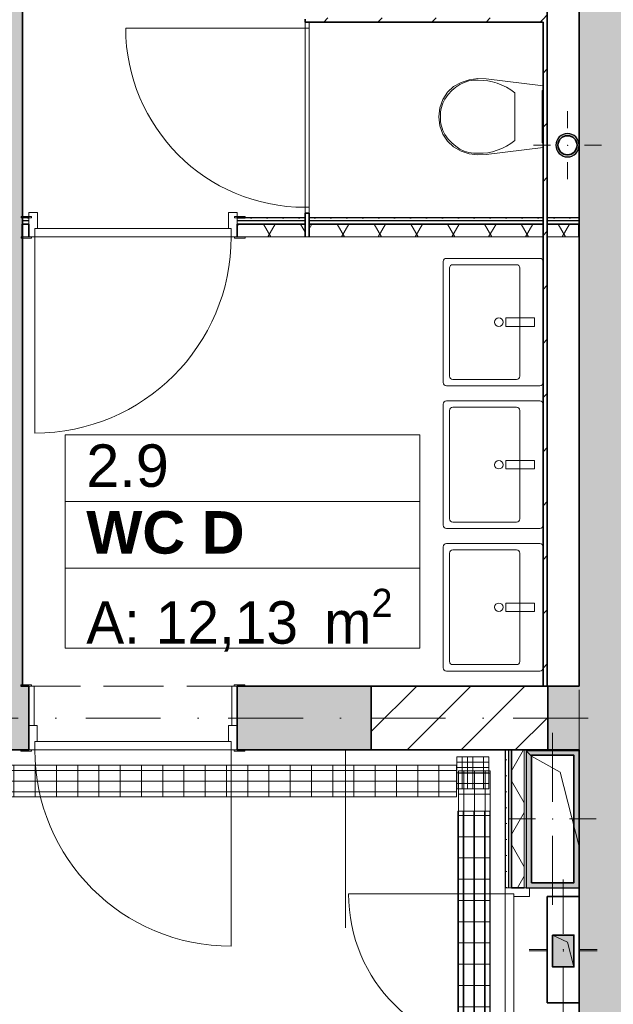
# Model space of a CAD drawing. Header units: millimetres. Extents: x 82175 to 237000, y 24756 to 471700.
# Tile 109 of 256: x 119527 to 122320, y 241211 to 245846. Entities that reach past the tile are written whole.
import ezdxf
from ezdxf.enums import TextEntityAlignment as Align

# ---------------------------------------------------------------- set-up
doc = ezdxf.new("R2010")
doc.units = ezdxf.units.MM
doc.linetypes.add('Krawędzie ukryte', pattern=[3.912222, 2.822222, -1.09])
doc.linetypes.add('Kropki i Kreski', pattern=[6.702778, 3.527778, -1.763889, 0, -1.411111])
for name, color, linetype in [('- strefy pomieszczeń', 8, 'Continuous'), ('2D - Rysunki i Obrazki', 8, 'Continuous'), ('Drzwi Archicad', 8, 'Continuous'), ('Instalacje - Elektryczne', 1, 'Continuous'), ('Instalacje - Wod_Kan', 8, 'Continuous'), ('Konstrukcja - Siatka mod', 8, 'Continuous'), ('Konstrukcja - Ściany działowe', 8, 'Continuous'), ('Konstrukcja - Ściany nośne wew..P', 8, 'Continuous'), ('Konstrukcja - Ściany zewnętrzne', 8, 'Continuous'), ('PIONY INST', 8, 'Continuous'), ('Wnętrze - Wyposażenie', 8, 'Continuous'), ('z JAN', 8, 'Continuous')]:
    doc.layers.add(name, color=color, linetype=linetype)
doc.layers.add('2DE_PRO_Cblf304L', color=30, linetype='Continuous', lineweight=15)
doc.layers.add('CP_DETAL', color=33, linetype='Continuous', lineweight=9)
doc.styles.add('CP_ATTR', font='ARIAL.TTF')
doc.styles.add('STYL_AUTOMATYCZNY_1', font='arial.ttf')
doc.styles.add('STYL_AUTOMATYCZNY_2', font='arial.ttf')
doc.styles.add('STYL_AUTOMATYCZNY_6', font='txt')
pattern_1 = [(45, (-135208.59, 523986.62), (-127.27922, 127.27922), [])]
pattern_2 = [(0, (-135208.59, 523986.615), (0, 75), [0, -75])]
pattern_3 = [(60, (-135208.59, 523986.62), (-129.90381, 75), []), (120, (-135208.59, 523986.62), (129.90381, 75), [])]
pattern_4 = [(90, (-3e-14, 0), (-100, 6e-15), [])]

# ---------------------------------------------------------------- blocks, each defined once
blk = doc.blocks.new('2dcblf_korcf105v_b150_h105_j5jok0')
at = {"layer": 'CP_DETAL'}
h = blk.add_hatch(dxfattribs=at)
h.set_pattern_fill('_USER', color=256, scale=100, angle=90, style=0, pattern_type=0)
h.set_pattern_definition(pattern_4)
h.paths.add_polyline_path([(0, 75), (20100, 75), (20100, -75), (0, -75)])
for p, q in [((0, -75), (0, 75)), ((0, 75), (20100, 75)), ((0, -75), (20100, -75))]:
    blk.add_line(p, q)
for p, q in [((20100, 50), (0, 50)), ((0, 0), (20100, 0)), ((20100, -50), (0, -50))]:
    blk.add_line(p, q, dxfattribs=at)
at = {"linetype": 'ByBlock', "style": 'CP_ATTR', "flags": 9}
for tag in ['NAME', 'NUMBER', 'GROUP', 'ORDER-NO', 'PRODUCER', 'COUPLERS', 'MOUNTDIST', 'MOUNTINGS', 'OTHER', 'WEIGHT', 'DIVIDER', 'COVER']:
    blk.add_attdef(tag, text='', height=0.00005, dxfattribs=at).set_placement((-0.1, 0), align=Align.MIDDLE_LEFT)
blk = doc.blocks.new('2dcblcf_seg105_150kp1')
for p, q in [((0, 0), (0, 150)), ((0, 150), (150, 150)), ((150, 0), (150, 150)), ((0, 0), (150, 0))]:
    blk.add_line(p, q)
at = {"layer": 'CP_DETAL'}
for p, q in [((100, 0), (100, 150)), ((150, 125), (0, 125)), ((0, 75), (150, 75)), ((150, 25), (0, 25))]:
    blk.add_line(p, q, dxfattribs=at)
blk = doc.blocks.new('2dcblcf_seg105_150kp2')
for p, q in [((0, 0), (0, 150)), ((0, 150), (150, 150)), ((150, 0), (150, 150)), ((0, 0), (150, 0))]:
    blk.add_line(p, q)
at = {"layer": 'CP_DETAL'}
for p, q in [((100, 0), (100, 150)), ((150, 125), (0, 125)), ((0, 75), (150, 75)), ((150, 25), (0, 25))]:
    blk.add_line(p, q, dxfattribs=at)
blk = doc.blocks.new('2dcblf_korcf105_koll_b150_h105_r220_w090_l300_5pepkwh')
blk.add_blockref('2dcblcf_seg105_150kp1', (0, -75))
at = {"rotation": 90}
blk.add_blockref('2dcblcf_seg105_150kp2', (150, -75), dxfattribs=at)
at = {"linetype": 'ByBlock', "style": 'CP_ATTR', "flags": 9}
for tag in ['COUPLERS', 'NAME', 'COVER', 'DIVIDER', 'WEIGHT', 'OTHER', 'MOUNTINGS', 'MOUNTDIST', 'PRODUCER', 'ORDER-NO', 'GROUP', 'NUMBER']:
    blk.add_attdef(tag, text='', height=0.00005, dxfattribs=at).set_placement((0, 0), align=Align.MIDDLE_LEFT)
blk = doc.blocks.new('2dcblf_korcf105v_b150_h105_zevr6av')
at = {"layer": 'CP_DETAL'}
h = blk.add_hatch(dxfattribs=at)
h.set_pattern_fill('_USER', color=256, scale=100, angle=90, style=0, pattern_type=0)
h.set_pattern_definition(pattern_4)
h.paths.add_polyline_path([(0, 75), (1905, 75), (1905, -75), (0, -75)])
for p, q in [((0, -75), (0, 75)), ((0, 75), (1905, 75)), ((1905, -75), (1905, 75)), ((0, -75), (1905, -75))]:
    blk.add_line(p, q)
for p, q in [((1905, 50), (0, 50)), ((0, 0), (1905, 0)), ((1905, -50), (0, -50))]:
    blk.add_line(p, q, dxfattribs=at)
at = {"linetype": 'ByBlock', "style": 'CP_ATTR', "flags": 9}
for tag in ['NAME', 'NUMBER', 'GROUP', 'ORDER-NO', 'PRODUCER', 'COUPLERS', 'MOUNTDIST', 'MOUNTINGS', 'OTHER', 'WEIGHT', 'DIVIDER', 'COVER']:
    blk.add_attdef(tag, text='', height=0.00005, dxfattribs=at).set_placement((-0.1, 0), align=Align.MIDDLE_LEFT)

msp = doc.modelspace()

# ---------------------------------------------------------------- hatches: boundary and pattern name
at = {"layer": 'Instalacje - Wod_Kan', "linetype": 'Continuous', "lineweight": 13}
h = msp.add_hatch(color=8, dxfattribs=at)
h.paths.add_polyline_path([(122050, 245255, 0.414214), (122105, 245200, 0.414214), (122160, 245255, 0.414214), (122105, 245310, 0.414214)])
h.paths.add_polyline_path([(122105, 245210, -1), (122105, 245300, -1)], flags=0)
at = {"layer": 'Konstrukcja - Ściany działowe', "linetype": 'Continuous', "lineweight": 13}
h = msp.add_hatch(dxfattribs=at)
h.set_pattern_fill('Bloczki_ceramiczne_0004', color=256, style=0, pattern_type=2)
h.set_pattern_definition(pattern_1)
h.paths.add_polyline_path([(121990, 244913.9), (122010, 244913.9), (122010, 247658.9), (121990, 247658.9)])
h = msp.add_hatch(dxfattribs=at)
h.set_pattern_fill('Bloczki_ceramiczne_0004', color=8, style=0, pattern_type=2)
h.set_pattern_definition(pattern_1)
h.paths.add_polyline_path([(121990, 245854.9), (120890, 245854.9), (120890, 245834.9), (121990, 245834.9)])
h = msp.add_hatch(dxfattribs=at)
h.set_pattern_fill('Gips_0004', color=256, style=0, pattern_type=2)
h.set_pattern_definition(pattern_2)
h.paths.add_polyline_path([(119539.4, 244913.9), (119539.4, 244898.9), (119570.4, 244898.9), (119570.4, 244913.9)])
h = msp.add_hatch(dxfattribs=at)
h.set_pattern_fill('Gips_0004', color=256, style=0, pattern_type=2)
h.set_pattern_definition(pattern_2)
h.paths.add_polyline_path([(120550.4, 244913.9), (120550.4, 244898.9), (120870, 244898.9), (120870, 244913.9)])
h = msp.add_hatch(dxfattribs=at)
h.set_pattern_fill('Gips_0004', color=256, style=0, pattern_type=2)
h.set_pattern_definition(pattern_2)
h.paths.add_polyline_path([(120890, 244898.9), (121990, 244898.9), (121990, 244913.9), (120890, 244913.9)])
h = msp.add_hatch(dxfattribs=at)
h.set_pattern_fill('Gips_0004', color=256, style=0, pattern_type=2)
h.set_pattern_definition(pattern_2)
h.paths.add_polyline_path([(122010, 244898.9), (122158.3, 244898.9), (122158.3, 244913.9), (122010, 244913.9)])
h = msp.add_hatch(dxfattribs=at)
h.set_pattern_fill('Izolacja_miękka_0004', color=8, style=0, pattern_type=2)
h.set_pattern_definition(pattern_3)
h.paths.add_polyline_path([(120550.4, 244883.9), (120550.4, 244823.9), (120870, 244823.9), (120870, 244883.9)])
h = msp.add_hatch(dxfattribs=at)
h.set_pattern_fill('Izolacja_miękka_0004', color=8, style=0, pattern_type=2)
h.set_pattern_definition(pattern_3)
h.paths.add_polyline_path([(120890, 244823.9), (121990, 244823.9), (121990, 244883.9), (120890, 244883.9)])
h = msp.add_hatch(dxfattribs=at)
h.set_pattern_fill('Bloczki_ceramiczne_0004', color=256, style=0, pattern_type=2)
h.set_pattern_definition(pattern_1)
h.paths.add_polyline_path([(121990, 244823.9), (122010, 244823.9), (122010, 244883.9), (121990, 244883.9)])
h = msp.add_hatch(dxfattribs=at)
h.set_pattern_fill('Izolacja_miękka_0004', color=8, style=0, pattern_type=2)
h.set_pattern_definition(pattern_3)
h.paths.add_polyline_path([(122010, 244823.9), (122158.3, 244823.9), (122158.3, 244883.9), (122010, 244883.9)])
h = msp.add_hatch(dxfattribs=at)
h.set_pattern_fill('Bloczki_ceramiczne_0004', color=256, style=0, pattern_type=2)
h.set_pattern_definition(pattern_1)
h.paths.add_polyline_path([(121990, 242708.9), (122010, 242708.9), (122010, 244823.9), (121990, 244823.9)])
h = msp.add_hatch(dxfattribs=at)
h.set_pattern_fill('Gips_0004', color=8, style=0, pattern_type=2)
h.set_pattern_definition(pattern_2)
h.paths.add_polyline_path([(121811.6, 242408.9), (121811.6, 241758.9), (121826.6, 241758.9), (121826.6, 242408.9)])
h = msp.add_hatch(dxfattribs=at)
h.set_pattern_fill('Izolacja_miękka_0004', color=8, style=0, pattern_type=2)
h.set_pattern_definition(pattern_3)
h.paths.add_polyline_path([(121901.6, 242408.9), (121841.6, 242408.9), (121841.6, 241758.9), (121901.6, 241758.9)])
at = {"layer": 'Konstrukcja - Ściany nośne wew..P', "linetype": 'Continuous', "lineweight": 13}
for points in [[(119240, 247658.9), (119240, 242708.9), (119540, 242708.9), (119540, 247658.9)], [(119570, 242708.9), (119060, 242708.9), (119060, 242408.9), (119570, 242408.9)], [(121181.7, 242708.9), (120550, 242708.9), (120550, 242408.9), (121181.7, 242408.9)], [(122160, 242408.9), (122160, 242708.9), (122011.7, 242708.9), (122011.7, 242408.9)]]:
    msp.add_hatch(color=8, dxfattribs=at).paths.add_polyline_path(points)
h = msp.add_hatch(dxfattribs=at)
h.set_pattern_fill('Bloczki_ceramiczne_0004', color=8, style=0, pattern_type=2)
h.set_pattern_definition(pattern_1)
h.paths.add_polyline_path([(121181.7, 242708.9), (121181.7, 242408.9), (122011.7, 242408.9), (122011.7, 242708.9)])
at = {"layer": 'Konstrukcja - Ściany zewnętrzne', "linetype": 'Continuous', "lineweight": 13}
msp.add_hatch(color=8, dxfattribs=at).paths.add_polyline_path([(122660, 235178.9), (122660, 247658.9), (122160, 247658.9), (122160, 235178.9)])
at = {"layer": 'PIONY INST', "linetype": 'Continuous', "lineweight": 13}
h = msp.add_hatch(color=8, dxfattribs=at)
h.paths.add_polyline_path([(121909.8, 241758.9), (122159.8, 241758.9), (122159.8, 242408.9), (121909.8, 242408.9)])
h.paths.add_polyline_path([(121934.8, 241783.9), (121934.8, 242383.9), (122134.8, 242383.9), (122134.8, 241783.9)], flags=0)
at = {"layer": 'PIONY INST', "linetype": 'Continuous', "lineweight": 25}
msp.add_hatch(color=8, dxfattribs=at).paths.add_polyline_path([(122035, 241537.5), (122035, 241387.5), (122135, 241387.5), (122135, 241537.5)])

# ---------------------------------------------------------------- linework, layer by layer
at = {"layer": '- strefy pomieszczeń', "color": 8, "linetype": 'Continuous', "lineweight": 13, "ltscale": 100}
for p, q in [((119740.5, 243892.7), (121409.6, 243892.7)), ((119740.5, 243578.4), (119740.5, 243892.7)), ((121409.6, 243892.7), (121409.6, 243578.4)), ((121409.6, 243578.4), (119740.5, 243578.4)), ((119740.5, 243578.4), (121409.6, 243578.4)), ((119740.5, 243264.1), (119740.5, 243578.4)), ((121409.6, 243578.4), (121409.6, 243264.1)), ((121409.6, 243264.1), (119740.5, 243264.1)), ((119740.5, 243264.1), (121409.6, 243264.1)), ((119740.5, 242887.7), (119740.5, 243264.1)), ((121409.6, 243264.1), (121409.6, 242887.7)), ((121409.6, 242887.7), (119740.5, 242887.7))]:
    msp.add_line(p, q, dxfattribs=at)
at = {"color": 8, "linetype": 'Continuous', "lineweight": 35, "ltscale": 100, "flags": 128}
for points in [[(122011.7, 242708.9), (121181.7, 242708.9)], [(121181.7, 242408.9), (122011.7, 242408.9)]]:
    msp.add_lwpolyline(points, dxfattribs=at)
at = {"layer": '2D - Rysunki i Obrazki', "color": 8, "linetype": 'Continuous', "lineweight": 13, "ltscale": 100}
msp.add_line((121060, 241571), (121060, 242408.9), dxfattribs=at)
at = {"layer": 'Drzwi Archicad', "color": 8, "linetype": 'Continuous', "lineweight": 13, "ltscale": 100}
for p, q in [((120890, 245834.9), (120870, 245834.9)), ((120870, 245834.9), (120870, 245806.9)), ((120890, 245794.9), (120890, 245834.9)), ((120870, 245806.9), (120026, 245806.9)), ((120870, 245806.9), (120890, 245806.9)), ((120870, 244962.9), (120870, 245806.9)), ((120870, 245806.9), (120890, 245806.9)), ((120890, 245806.9), (120890, 245794.9)), ((120890, 245806.9), (120890, 244962.9)), ((120890, 244962.9), (120870, 244962.9)), ((120870, 244962.9), (120870, 244934.9)), ((120890, 244962.9), (120870, 244962.9)), ((120890, 244974.9), (120890, 244962.9)), ((120890, 244934.9), (120890, 244974.9)), ((119533.4, 244913.9), (119533.4, 244919.9)), ((119533.4, 244919.9), (119583.4, 244919.9)), ((119583.4, 244913.9), (119533.4, 244913.9)), ((119570.4, 244938.9), (119570.4, 244823.9)), ((119610.4, 244938.9), (119570.4, 244938.9)), ((119570.4, 244898.9), (119570.4, 244913.9)), ((119570.4, 244898.9), (119570.4, 244913.9)), ((119570.4, 244883.9), (119570.4, 244898.9)), ((119570.4, 244883.9), (119570.4, 244898.9)), ((119583.4, 244919.9), (119583.4, 244913.9)), ((119610.4, 244863.9), (119610.4, 244938.9)), ((120510.4, 244938.9), (120510.4, 244863.9)), ((120550.4, 244938.9), (120510.4, 244938.9)), ((120537.4, 244919.9), (120587.4, 244919.9)), ((120537.4, 244913.9), (120537.4, 244919.9)), ((120587.4, 244913.9), (120537.4, 244913.9)), ((120550.4, 244823.9), (120550.4, 244938.9)), ((120550.4, 244898.9), (120550.4, 244913.9)), ((120550.4, 244898.9), (120550.4, 244913.9)), ((120550.4, 244883.9), (120550.4, 244898.9)), ((120550.4, 244883.9), (120550.4, 244898.9)), ((120587.4, 244919.9), (120587.4, 244913.9)), ((120870, 244934.9), (120890, 244934.9)), ((119598.4, 244823.9), (119598.4, 244863.9)), ((119598.4, 244863.9), (119610.4, 244863.9)), ((119598.4, 244823.9), (119598.4, 244863.9)), ((119598.4, 244863.9), (120522.4, 244863.9)), ((120510.4, 244863.9), (120522.4, 244863.9)), ((120522.4, 244863.9), (120522.4, 244823.9)), ((120522.4, 244863.9), (120522.4, 244823.9)), ((119533.4, 244817.9), (119533.4, 244823.9)), ((119533.4, 244823.9), (119583.4, 244823.9)), ((119570.4, 244823.9), (119533.4, 244823.9)), ((119570.4, 244823.9), (119533.4, 244823.9)), ((119583.4, 244817.9), (119533.4, 244817.9)), ((119570.4, 244823.9), (119598.4, 244823.9)), ((119583.4, 244823.9), (119583.4, 244817.9)), ((119598.4, 244823.9), (119598.4, 243899.9)), ((120522.4, 244823.9), (119598.4, 244823.9)), ((120522.4, 244823.9), (120550.4, 244823.9)), ((120537.4, 244823.9), (120587.4, 244823.9)), ((120537.4, 244817.9), (120537.4, 244823.9)), ((120587.4, 244817.9), (120537.4, 244817.9)), ((120550.4, 244823.9), (120587.4, 244823.9)), ((120550.4, 244823.9), (120587.4, 244823.9)), ((120587.4, 244823.9), (120587.4, 244817.9)), ((119583, 242714.9), (119533, 242714.9)), ((119533, 242714.9), (119533, 242708.9)), ((119533, 242708.9), (119583, 242708.9)), ((119595, 242708.9), (119570, 242708.9)), ((119570, 242708.9), (119570, 242523.9)), ((119583, 242708.9), (119583, 242714.9)), ((119595, 242523.9), (119595, 242708.9)), ((120550, 242708.9), (120525, 242708.9)), ((120525, 242708.9), (120525, 242523.9)), ((120587, 242714.9), (120537, 242714.9)), ((120537, 242714.9), (120537, 242708.9)), ((120537, 242708.9), (120587, 242708.9)), ((120550, 242523.9), (120550, 242708.9)), ((120587, 242708.9), (120587, 242714.9)), ((119570, 242523.9), (119595, 242523.9)), ((119570, 242408.9), (119570, 242523.9)), ((119570, 242523.9), (119610, 242523.9)), ((119610, 242523.9), (119610, 242448.9)), ((120510, 242448.9), (120510, 242523.9)), ((120510, 242523.9), (120550, 242523.9)), ((120525, 242523.9), (120550, 242523.9)), ((120550, 242523.9), (120550, 242408.9)), ((119610, 242448.9), (119598, 242448.9)), ((119598, 242448.9), (119598, 242408.9)), ((120522, 242448.9), (119598, 242448.9)), ((119598, 242448.9), (119598, 242408.9)), ((120522, 242448.9), (120510, 242448.9)), ((120522, 242408.9), (120522, 242448.9)), ((120522, 242408.9), (120522, 242448.9)), ((119583, 242408.9), (119533, 242408.9)), ((119533, 242408.9), (119533, 242402.9)), ((119533, 242402.9), (119583, 242402.9)), ((119598, 242408.9), (119570, 242408.9)), ((119583, 242402.9), (119583, 242408.9)), ((119598, 242408.9), (120522, 242408.9)), ((120522, 242408.9), (120522, 241484.9)), ((120550, 242408.9), (120522, 242408.9)), ((120587, 242408.9), (120537, 242408.9)), ((120537, 242408.9), (120537, 242402.9)), ((120537, 242402.9), (120587, 242402.9)), ((120587, 242402.9), (120587, 242408.9)), ((121811.6, 241730.9), (121811.6, 241758.9)), ((121811.6, 241758.9), (121926.6, 241758.9)), ((121811.6, 241758.9), (121826.6, 241758.9)), ((121811.6, 241758.9), (121826.6, 241758.9)), ((121826.6, 241758.9), (121841.6, 241758.9)), ((121826.6, 241758.9), (121841.6, 241758.9)), ((121926.6, 241758.9), (121926.6, 241718.9)), ((121811.6, 241730.9), (121074.6, 241730.9)), ((121851.6, 241730.9), (121811.6, 241730.9)), ((121811.6, 240993.9), (121811.6, 241730.9)), ((121811.6, 241730.9), (121851.6, 241730.9)), ((121851.6, 241718.9), (121851.6, 241730.9)), ((121851.6, 241730.9), (121851.6, 240993.9)), ((121926.6, 241718.9), (121851.6, 241718.9))]:
    msp.add_line(p, q, dxfattribs=at)
at = {"layer": 'Drzwi Archicad', "color": 8, "linetype": 'Continuous', "lineweight": 35, "ltscale": 100}
for p, q in [((120870, 245834.9), (120890, 245834.9)), ((120870, 245834.9), (120890, 245834.9)), ((120870, 244934.9), (120890, 244934.9)), ((120870, 244934.9), (120890, 244934.9)), ((119570.4, 244823.9), (119570.4, 244883.9)), ((119570.4, 244823.9), (119570.4, 244883.9)), ((120550.4, 244823.9), (120550.4, 244883.9)), ((120550.4, 244823.9), (120550.4, 244883.9)), ((119570, 242708.9), (119533, 242708.9)), ((119570, 242708.9), (119533, 242708.9)), ((119570, 242523.9), (119570, 242708.9)), ((119570, 242523.9), (119570, 242708.9)), ((120550, 242523.9), (120550, 242708.9)), ((120550, 242523.9), (120550, 242708.9)), ((120550, 242708.9), (120587, 242708.9)), ((120550, 242708.9), (120587, 242708.9)), ((119570, 242408.9), (119570, 242523.9)), ((119570, 242408.9), (119570, 242523.9)), ((120550, 242408.9), (120550, 242523.9)), ((120550, 242408.9), (120550, 242523.9)), ((119570, 242408.9), (119533, 242408.9)), ((119570, 242408.9), (119533, 242408.9)), ((120550, 242408.9), (120587, 242408.9)), ((120550, 242408.9), (120587, 242408.9)), ((121841.6, 241758.9), (121901.6, 241758.9)), ((121841.6, 241758.9), (121901.6, 241758.9))]:
    msp.add_line(p, q, dxfattribs=at)
at = {"layer": 'Drzwi Archicad', "color": 8, "linetype": 'Continuous', "lineweight": 25, "ltscale": 100}
for p, q in [((119570.4, 244913.9), (119533.4, 244913.9)), ((119570.4, 244913.9), (119533.4, 244913.9)), ((120550.4, 244913.9), (120587.4, 244913.9)), ((120550.4, 244913.9), (120587.4, 244913.9))]:
    msp.add_line(p, q, dxfattribs=at)
at = {"layer": 'Drzwi Archicad', "color": 8, "linetype": 'Continuous', "lineweight": 13, "ltscale": 100}
for centre, radius, start, end in [((120870, 245806.9), 844, 180, 270), ((119598.4, 244823.9), 924, 270, 0), ((120522, 242408.9), 924, 180, 270), ((121811.6, 241730.9), 737, 180, 270)]:
    msp.add_arc(centre, radius, start, end, dxfattribs=at)
at = {"layer": 'Instalacje - Elektryczne', "color": 8, "linetype": 'Continuous', "lineweight": 0, "ltscale": 100}
for p, q in [((122085, 241548.9), (122085, 241798.9)), ((122005, 241468.9), (121925, 241468.9)), ((122165, 241468.9), (122245, 241468.9)), ((122085, 241388.9), (122085, 241138.9))]:
    msp.add_line(p, q, dxfattribs=at)
at = {"layer": 'Instalacje - Elektryczne', "linetype": 'Continuous', "lineweight": 0, "ltscale": 100}
for p, q in [((122085, 241548.9), (122085, 241798.9)), ((122005, 241468.9), (121925, 241468.9)), ((122165, 241468.9), (122245, 241468.9)), ((122085, 241388.9), (122085, 241138.9))]:
    msp.add_line(p, q, dxfattribs=at)
at = {"layer": 'Instalacje - Elektryczne', "color": 8, "linetype": 'Continuous', "lineweight": 35, "ltscale": 100, "flags": 128}
msp.add_lwpolyline([(122010, 241718.9), (122010, 241218.9), (122160, 241218.9), (122160, 241718.9)], close=True, dxfattribs=at)
at = {"layer": 'Instalacje - Elektryczne', "linetype": 'Continuous', "lineweight": 35, "ltscale": 100, "flags": 128}
msp.add_lwpolyline([(122010, 241718.9), (122010, 241218.9), (122160, 241218.9), (122160, 241718.9)], close=True, dxfattribs=at)
at = {"layer": 'Instalacje - Elektryczne', "color": 8, "linetype": 'Continuous', "lineweight": 0, "ltscale": 100}
msp.add_point((122085, 241468.9), dxfattribs=at)
at = {"layer": 'Instalacje - Elektryczne', "linetype": 'Continuous', "lineweight": 0, "ltscale": 100}
msp.add_point((122085, 241468.9), dxfattribs=at)
at = {"layer": 'Instalacje - Wod_Kan', "color": 8, "linetype": 'Continuous', "lineweight": 0, "ltscale": 100}
for p, q in [((122105, 245335), (122105, 245415)), ((122025, 245255), (121945, 245255)), ((122185, 245255), (122265, 245255)), ((122105, 245175), (122105, 245095))]:
    msp.add_line(p, q, dxfattribs=at)
at = {"layer": 'Instalacje - Wod_Kan', "color": 8, "linetype": 'Continuous', "lineweight": 25, "ltscale": 100, "flags": 128}
msp.add_lwpolyline([(122050, 245255, 0.414214), (122105, 245200, 0.414214), (122160, 245255, 0.414214), (122105, 245310, 0.414214)], format="xyb", close=True, dxfattribs=at)
at = {"layer": 'Instalacje - Wod_Kan', "color": 8, "linetype": 'Continuous', "lineweight": 35, "ltscale": 100, "flags": 128}
msp.add_lwpolyline([(122105, 245210, -1), (122105, 245300, -1)], format="xyb", close=True, dxfattribs=at)
at = {"layer": 'Instalacje - Wod_Kan', "color": 8, "linetype": 'Continuous', "lineweight": 0, "ltscale": 100}
msp.add_point((122105, 245255), dxfattribs=at)
at = {"layer": 'Konstrukcja - Siatka mod', "color": 8, "linetype": 'Kropki i Kreski', "lineweight": 13, "ltscale": 100}
msp.add_line((93022.5, 242558.9), (122467, 242558.9), dxfattribs=at)
at = {"layer": 'Konstrukcja - Ściany działowe', "color": 8, "linetype": 'Continuous', "lineweight": 35, "ltscale": 100}
for p, q in [((120870, 245834.9), (120890, 245834.9)), ((120870, 244934.9), (120890, 244934.9)), ((120870, 244913.9), (120870, 244898.9)), ((120870, 244913.9), (120870, 244898.9)), ((120870, 244898.9), (120870, 244883.9)), ((120870, 244898.9), (120870, 244883.9)), ((120890, 244898.9), (120890, 244913.9)), ((120890, 244898.9), (120890, 244913.9)), ((120890, 244883.9), (120890, 244898.9)), ((120890, 244883.9), (120890, 244898.9)), ((121990, 244913.9), (121990, 244898.9)), ((121990, 244913.9), (121990, 244898.9)), ((121990, 244898.9), (121990, 244883.9)), ((121990, 244898.9), (121990, 244883.9)), ((122010, 244898.9), (122010, 244913.9)), ((122010, 244898.9), (122010, 244913.9)), ((122010, 244883.9), (122010, 244898.9)), ((122010, 244883.9), (122010, 244898.9)), ((119570.4, 244883.9), (119539.4, 244883.9)), ((119570.4, 244823.9), (119570.4, 244883.9)), ((120870, 244883.9), (120550.4, 244883.9)), ((120550.4, 244823.9), (120550.4, 244883.9)), ((120870, 244883.9), (120870, 244823.9)), ((120870, 244883.9), (120870, 244823.9)), ((121990, 244883.9), (120890, 244883.9)), ((120890, 244823.9), (120890, 244883.9)), ((120890, 244823.9), (120890, 244883.9)), ((121990, 244883.9), (121990, 244823.9)), ((121990, 244883.9), (121990, 244823.9)), ((122010, 244823.9), (122010, 244883.9)), ((122158.3, 244883.9), (122010, 244883.9)), ((122010, 244823.9), (122010, 244883.9)), ((121841.6, 242408.9), (121841.6, 241758.9)), ((121841.6, 241758.9), (121901.6, 241758.9))]:
    msp.add_line(p, q, dxfattribs=at)
at = {"layer": 'Konstrukcja - Ściany działowe', "color": 8, "linetype": 'Continuous', "lineweight": 25, "ltscale": 100}
for p, q in [((119570.4, 244913.9), (119533.4, 244913.9)), ((119570.4, 244898.9), (119539.4, 244898.9)), ((120550.4, 244913.9), (120587.4, 244913.9)), ((120870, 244898.9), (120550.4, 244898.9)), ((121990, 244898.9), (120890, 244898.9)), ((122158.3, 244898.9), (122010, 244898.9)), ((121826.6, 242408.9), (121826.6, 241758.9))]:
    msp.add_line(p, q, dxfattribs=at)
at = {"layer": 'Konstrukcja - Ściany działowe', "color": 8, "linetype": 'Continuous', "lineweight": 13, "ltscale": 100}
for p, q in [((119570.4, 244898.9), (119570.4, 244913.9)), ((119570.4, 244883.9), (119570.4, 244898.9)), ((120550.4, 244898.9), (120550.4, 244913.9)), ((120550.4, 244883.9), (120550.4, 244898.9)), ((119570.4, 244823.9), (119533.4, 244823.9)), ((120550.4, 244823.9), (120587.4, 244823.9)), ((120870, 244823.9), (120890, 244823.9)), ((121811.6, 241758.9), (121826.6, 241758.9)), ((121826.6, 241758.9), (121841.6, 241758.9))]:
    msp.add_line(p, q, dxfattribs=at)
at = {"layer": 'Konstrukcja - Ściany działowe', "color": 8, "linetype": 'Continuous', "lineweight": 35, "ltscale": 100, "flags": 128}
for points in [[(122010, 244913.9), (122010, 247658.9)], [(120870, 245848.3), (120870, 245834.9)], [(120890, 245834.9), (121990, 245834.9)], [(121990, 245834.9), (121990, 244913.9)], [(120870, 244934.9), (120870, 244913.9)], [(120890, 244913.9), (120890, 244934.9)], [(119539.4, 244883.9), (119539.4, 244823.9)], [(122158.3, 244883.9), (122158.3, 244823.9)], [(121990, 244823.9), (121990, 242708.9)], [(122010, 242708.9), (122010, 244823.9)], [(121841.6, 242408.9), (121901.6, 242408.9)]]:
    msp.add_lwpolyline(points, dxfattribs=at)
at = {"layer": 'Konstrukcja - Ściany działowe', "color": 8, "linetype": 'Continuous', "lineweight": 25, "ltscale": 100, "flags": 128}
for points in [[(119570.4, 244913.9), (119539.4, 244913.9)], [(120870, 244913.9), (120550.4, 244913.9)], [(121990, 244913.9), (120890, 244913.9)], [(122158.3, 244913.9), (122010, 244913.9)], [(121811.6, 242408.9), (121811.6, 241758.9)]]:
    msp.add_lwpolyline(points, dxfattribs=at)
at = {"layer": 'Konstrukcja - Ściany działowe', "color": 8, "linetype": 'Continuous', "lineweight": 13, "ltscale": 100, "flags": 128}
for points in [[(119539.4, 244913.9), (119539.4, 244898.9)], [(119539.4, 244898.9), (119539.4, 244883.9)], [(122158.3, 244913.9), (122158.3, 244898.9)], [(122158.3, 244898.9), (122158.3, 244883.9)], [(119539.4, 244823.9), (119570.4, 244823.9)], [(120550.4, 244823.9), (121990, 244823.9)], [(122010, 244823.9), (122158.3, 244823.9)], [(121811.6, 242408.9), (121826.6, 242408.9)], [(121826.6, 242408.9), (121841.6, 242408.9)], [(121901.6, 241758.9), (121901.6, 242408.9)]]:
    msp.add_lwpolyline(points, dxfattribs=at)
at = {"layer": 'Konstrukcja - Ściany nośne wew..P', "color": 8, "linetype": 'Continuous', "lineweight": 35, "ltscale": 100}
for p, q in [((119570, 242708.9), (119533, 242708.9)), ((119570, 242523.9), (119570, 242708.9)), ((120550, 242708.9), (120587, 242708.9)), ((120550, 242523.9), (120550, 242708.9)), ((121181.7, 242708.9), (121181.7, 242408.9)), ((122011.7, 242708.9), (122011.7, 242408.9)), ((119570, 242408.9), (119570, 242523.9)), ((120550, 242408.9), (120550, 242523.9)), ((119570, 242408.9), (119533, 242408.9)), ((120550, 242408.9), (120587, 242408.9))]:
    msp.add_line(p, q, dxfattribs=at)
at = {"layer": 'Konstrukcja - Ściany nośne wew..P', "color": 8, "linetype": 'Continuous', "lineweight": 35, "ltscale": 100, "flags": 128}
for points in [[(119540, 242708.9), (119540, 247658.9)], [(119570, 242708.9), (119540, 242708.9)], [(121181.7, 242708.9), (120550, 242708.9)], [(122160, 242708.9), (122011.7, 242708.9)], [(119060, 242408.9), (119570, 242408.9)], [(120550, 242408.9), (121181.7, 242408.9)], [(122011.7, 242408.9), (122160, 242408.9)]]:
    msp.add_lwpolyline(points, dxfattribs=at)
at = {"layer": 'Konstrukcja - Ściany nośne wew..P', "color": 8, "linetype": 'Krawędzie ukryte', "lineweight": 20, "ltscale": 100, "flags": 128}
for points in [[(119540, 242708.9), (119540, 247658.9)], [(122160, 242708.9), (119540, 242708.9)], [(122160, 242408.9), (122160, 242708.9)], [(116570, 242408.9), (121909.8, 242408.9)]]:
    msp.add_lwpolyline(points, dxfattribs=at)
at = {"layer": 'Konstrukcja - Ściany zewnętrzne', "color": 8, "linetype": 'Continuous', "lineweight": 35, "ltscale": 100, "flags": 128}
for points in [[(122160, 247658.9), (122160, 242708.9)], [(122160, 242408.9), (122160, 240228.9)]]:
    msp.add_lwpolyline(points, dxfattribs=at)
at = {"layer": 'PIONY INST', "color": 8, "linetype": 'Continuous', "lineweight": 0, "ltscale": 100}
for p, q in [((122034.8, 242163.9), (122034.8, 242488.9)), ((121954.8, 242083.9), (121829.8, 242083.9)), ((122114.8, 242083.9), (122239.8, 242083.9)), ((122034.8, 242003.9), (122034.8, 241678.9)), ((122085, 241542.5), (122085, 241622.5)), ((122005, 241462.5), (121925, 241462.5)), ((122165, 241462.5), (122245, 241462.5)), ((122085, 241382.5), (122085, 241302.5))]:
    msp.add_line(p, q, dxfattribs=at)
at = {"layer": 'PIONY INST', "color": 8, "linetype": 'Continuous', "lineweight": 25, "ltscale": 100, "flags": 128}
msp.add_lwpolyline([(121909.8, 242408.9), (121909.8, 241758.9), (122159.8, 241758.9), (122159.8, 242408.9)], dxfattribs=at)
at = {"layer": 'PIONY INST', "color": 8, "linetype": 'Continuous', "lineweight": 35, "ltscale": 100, "flags": 128}
for points in [[(121934.8, 241783.9), (121934.8, 242383.9), (122134.8, 242383.9), (122134.8, 241783.9)], [(122035, 241537.5), (122035, 241387.5), (122135, 241387.5), (122135, 241537.5)]]:
    msp.add_lwpolyline(points, close=True, dxfattribs=at)
at = {"layer": 'PIONY INST', "color": 8, "linetype": 'Continuous', "lineweight": 0, "ltscale": 100}
for p in [(122034.8, 242083.9), (122085, 241462.5)]:
    msp.add_point(p, dxfattribs=at)
at = {"layer": 'Wnętrze - Wyposażenie', "color": 8, "linetype": 'Continuous', "lineweight": 13, "ltscale": 100}
for p, q in [((121857.5, 245501.2), (121857.5, 245389.1)), ((121857.5, 245389.1), (121857.5, 245277)), ((121550, 244677.6), (121550, 244167.6)), ((121865, 244692.6), (121565, 244692.6)), ((121880, 244167.6), (121880, 244677.6)), ((121565, 244152.6), (121865, 244152.6)), ((121865, 244021.4), (121565, 244021.4)), ((121550, 244006.4), (121550, 243496.4)), ((121880, 243496.4), (121880, 244006.4)), ((121565, 243481.4), (121865, 243481.4)), ((121550, 243335.1), (121550, 242825.1)), ((121865, 243350.1), (121565, 243350.1)), ((121880, 242825.1), (121880, 243335.1)), ((121565, 242810.1), (121865, 242810.1))]:
    msp.add_line(p, q, dxfattribs=at)
at = {"layer": 'Wnętrze - Wyposażenie', "color": 8, "linetype": 'Continuous', "lineweight": 13, "ltscale": 100, "flags": 128}
for points in [[(121642.8, 245214.8), (121604.8, 245227.6), (121568.8, 245247.2), (121540.3, 245273.5), (121518.5, 245307.5), (121504.8, 245346.9), (121500, 245389.1), (121504.8, 245431.3), (121518.5, 245470.7), (121540.3, 245504.7), (121568.8, 245531), (121604.8, 245550.6), (121642.8, 245563.4), (121682.2, 245569), (121721.7, 245567.4), (121990, 245534.1), (121990, 245244.1), (121721.7, 245210.8), (121682.2, 245209.2)], [(121990, 245512.1), (121990, 245266.1), (121985, 245266.1), (121985, 245512.1)], [(121815, 244402.6), (121815, 244442.6), (121950, 244442.6), (121950, 244402.6)], [(121815, 243731.4), (121815, 243771.4), (121950, 243771.4), (121950, 243731.4)], [(121815, 243060.1), (121815, 243100.1), (121950, 243100.1), (121950, 243060.1)]]:
    msp.add_lwpolyline(points, close=True, dxfattribs=at)
for points in [[(121990, 244137.6), (121990, 244707.6, 0.414214), (121975, 244722.6), (121535, 244722.6, 0.414214), (121520, 244707.6), (121520, 244137.6, 0.414214), (121535, 244122.6), (121975, 244122.6, 0.414214)], [(121990, 243466.4), (121990, 244036.4, 0.414214), (121975, 244051.4), (121535, 244051.4, 0.414214), (121520, 244036.4), (121520, 243466.4, 0.414214), (121535, 243451.4), (121975, 243451.4, 0.414214)], [(121990, 242795.1), (121990, 243365.1, 0.414214), (121975, 243380.1), (121535, 243380.1, 0.414214), (121520, 243365.1), (121520, 242795.1, 0.414214), (121535, 242780.1), (121975, 242780.1, 0.414214)]]:
    msp.add_lwpolyline(points, format="xyb", close=True, dxfattribs=at)
at = {"layer": 'Wnętrze - Wyposażenie', "color": 8, "linetype": 'Continuous', "lineweight": 13, "ltscale": 100}
for centre in [(121781.8, 244422.6), (121781.8, 243751.4), (121781.8, 243080.1)]:
    msp.add_circle(centre, 20, dxfattribs=at)
for centre, start, end in [((121565, 244677.6), 90.0009, 180.0009), ((121865, 244677.6), 0.0009, 90.0009), ((121565, 244167.6), 180.0009, 270.0009), ((121865, 244167.6), 270.0009, 0.0009), ((121565, 244006.4), 90.0009, 180.0009), ((121865, 244006.4), 0.0009, 90.0009), ((121565, 243496.4), 180.0009, 270.0009), ((121865, 243496.4), 270.0009, 0.0009), ((121565, 243335.1), 90.0009, 180.0009), ((121865, 243335.1), 0.0009, 90.0009), ((121565, 242825.1), 180.0009, 270.0009), ((121865, 242825.1), 270.0009, 0.0009)]:
    msp.add_arc(centre, 15, start, end, dxfattribs=at)
for centre, major_axis, start_param, end_param in [((121674.3, 245297.1), (0, 264.2), 6.227458, 7.128046), ((121693, 245123.6), (0, 437.4), 5.753783, 6.306803), ((121612.7, 245388.3), (0, 142.5), 0.938292, 1.564935), ((121612.7, 245389.9), (0, 142.5), 1.576657, 2.203301), ((121674.3, 245481.1), (0, 264.2), 2.296735, 3.197324), ((121693, 245654.6), (0, 437.4), 3.117977, 3.670997)]:
    msp.add_ellipse(centre, major_axis=major_axis, ratio=0.744822, start_param=start_param, end_param=end_param, dxfattribs=at)
at = {"layer": 'z JAN', "color": 8, "linetype": 'Continuous', "lineweight": 13, "ltscale": 100, "flags": 128}
for points in [[(121934.8, 242378.9), (122069.8, 242303.4), (122159.8, 241953.9), (122159.8, 242403.9), (121909.8, 242403.9)], [(122135, 241537.5), (122035, 241537.5), (122105, 241504), (122135, 241387.5)]]:
    msp.add_lwpolyline(points, close=True, dxfattribs=at)

# ---------------------------------------------------------------- block references
at = {"layer": '2DE_PRO_Cblf304L'}
for name, p, rotation in [('2dcblf_korcf105_koll_b150_h105_r220_w090_l300_5pepkwh', (121659.2, 242225.5), 90), ('2dcblf_korcf105v_b150_h105_j5jok0', (121582.7, 242262.2), 180), ('2dcblf_korcf105v_b150_h105_zevr6av', (121666.7, 240405.5), 90), ('2dcblf_korcf105v_b150_h105_zevr6av', (121664.4, 240215.6), 90)]:
    msp.add_blockref(name, p, dxfattribs=dict(at, rotation=rotation))

# ---------------------------------------------------------------- texts
at = {"layer": '- strefy pomieszczeń', "color": 8, "linetype": 'Continuous', "lineweight": 13, "char_height": 200, "attachment_point": 1}
for s, insert, style in [('\\A1;{\\pql;\\pt0,100;\\fArial|b0|i0|c238|p0;\\W1.000000;2.9\\fArial|b0|i0|c238|p0;\\W1.000000;\\A1{\\H.66x;\\S^  ;}\\fArial|b0|i0|c238|p0;\\W1.000000;\\fArial|b0|i0|c238|p0;\\W1.000000;\\A1{\\H.66x;\\S^  ;}}', (119840.5, 243847), 'STYL_AUTOMATYCZNY_1'), ('\\A1;{\\pql;\\pt0,100;\\fArial|b1|i0|c238|p0;\\W1.000000;WC D\\fArial|b1|i0|c238|p0;\\W1.000000;\\A1{\\H.66x;\\S^  ;}\\fArial|b1|i0|c238|p0;\\W1.000000;\\fArial|b1|i0|c238|p0;\\W1.000000;\\A1{\\H.66x;\\S^  ;}}', (119840.5, 243532.7), 'STYL_AUTOMATYCZNY_2'), ('\\A1;{\\pql;\\pt0,500;\\fGeneva CE|b0|i0|c0|p0;\\W1.000000;A: 12,13\\fGeneva CE|b0|i0|c0|p0;\\W1.000000;\\A1{\\H.66x;\\S^  ;}\\fGeneva CE|b0|i0|c0|p0;\\W1.000000; m\\fGeneva CE|b0|i0|c0|p0;\\W1.000000;\\A1{\\H.66x;\\S2^  ;}}', (119840.5, 243167.2), 'STYL_AUTOMATYCZNY_6')]:
    msp.add_mtext(s, dxfattribs=dict(at, insert=insert, style=style))

doc.saveas('drawing.dxf')
